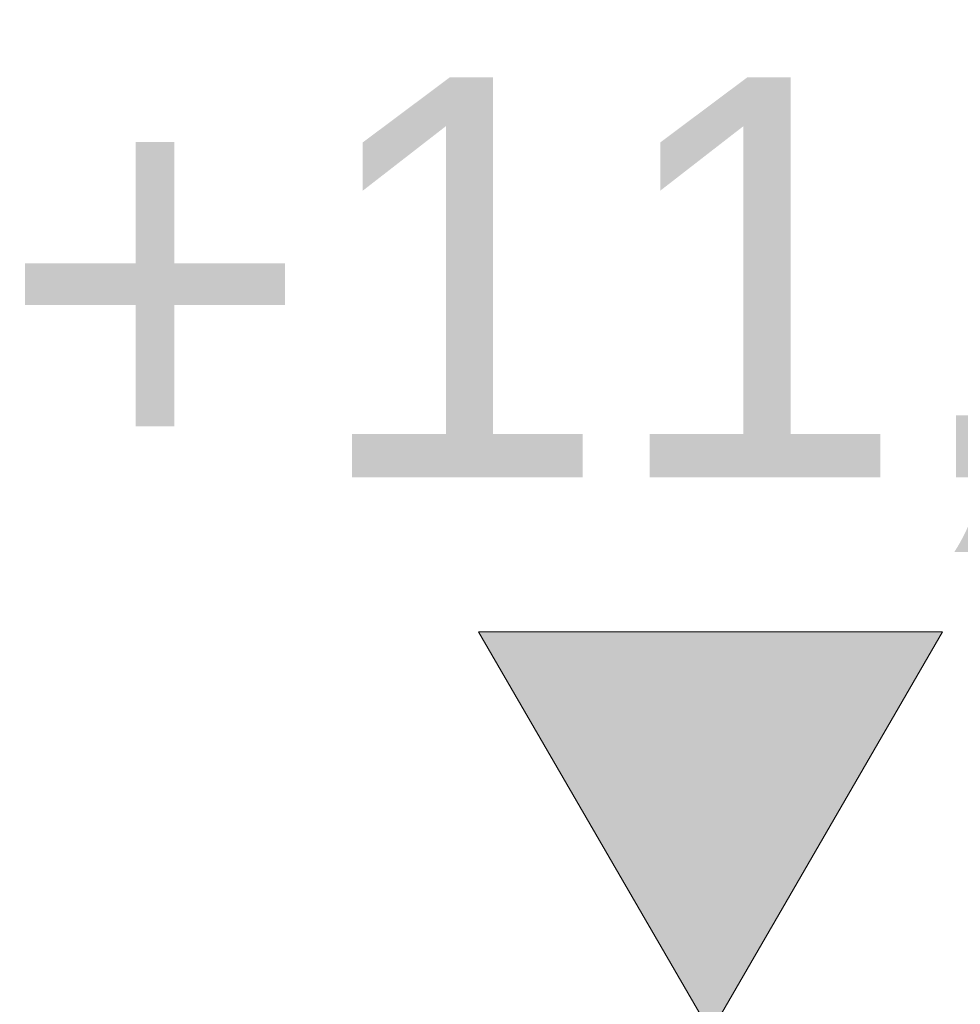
# Model space of a CAD drawing. Extents: x -723047 to -356759, y -30024 to 53940.
# Tile 77 of 121: x -611363 to -610986, y -1069 to -675. Entities that reach past the tile are written whole.
import ezdxf

# ---------------------------------------------------------------- set-up
doc = ezdxf.new("R2010")
doc.units = 0
doc.header["$MEASUREMENT"] = 0
doc.layers.add('INWENT WYMIARY', color=7, linetype='Continuous')
doc.layers.add('INWENT WYMIARY_Nr_Pióra__21', color=7, linetype='Continuous', lineweight=9)
doc.styles.add('GENERATED_STYLE_2', font='txt')

# ---------------------------------------------------------------- blocks, each defined once
blk = doc.blocks.new('Wymiary_184', base_point=(-611086.32, -1079.61))
at = {"layer": 'INWENT WYMIARY_Nr_Pióra__21', "linetype": 'Continuous'}
blk.add_hatch(color=256, dxfattribs=at).paths.add_polyline_path([(-611086.32, -1079.61), (-611179.12, -919.61), (-610993.52, -919.61)], flags=0)
for p, q in [((-611086.32, -1079.61), (-611179.12, -919.61)), ((-611179.12, -919.61), (-610993.52, -919.61)), ((-610993.52, -919.61), (-611086.32, -1079.61)), ((-611086.32, -1079.61), (-611206.32, -1079.61)), ((-611086.32, -1079.61), (-610966.32, -1079.61))]:
    blk.add_line(p, q, dxfattribs=at)
at = {"layer": 'INWENT WYMIARY_Nr_Pióra__21', "insert": (-611370.93, -887.61), "char_height": 160, "attachment_point": 7, "style": 'GENERATED_STYLE_2'}
blk.add_mtext('{+11,25}', dxfattribs=at)

msp = doc.modelspace()

# ---------------------------------------------------------------- block references
at = {"layer": 'INWENT WYMIARY', "linetype": 'Continuous'}
msp.add_blockref('Wymiary_184', (-611086.32, -1079.61), dxfattribs=at)

doc.saveas('drawing.dxf')
